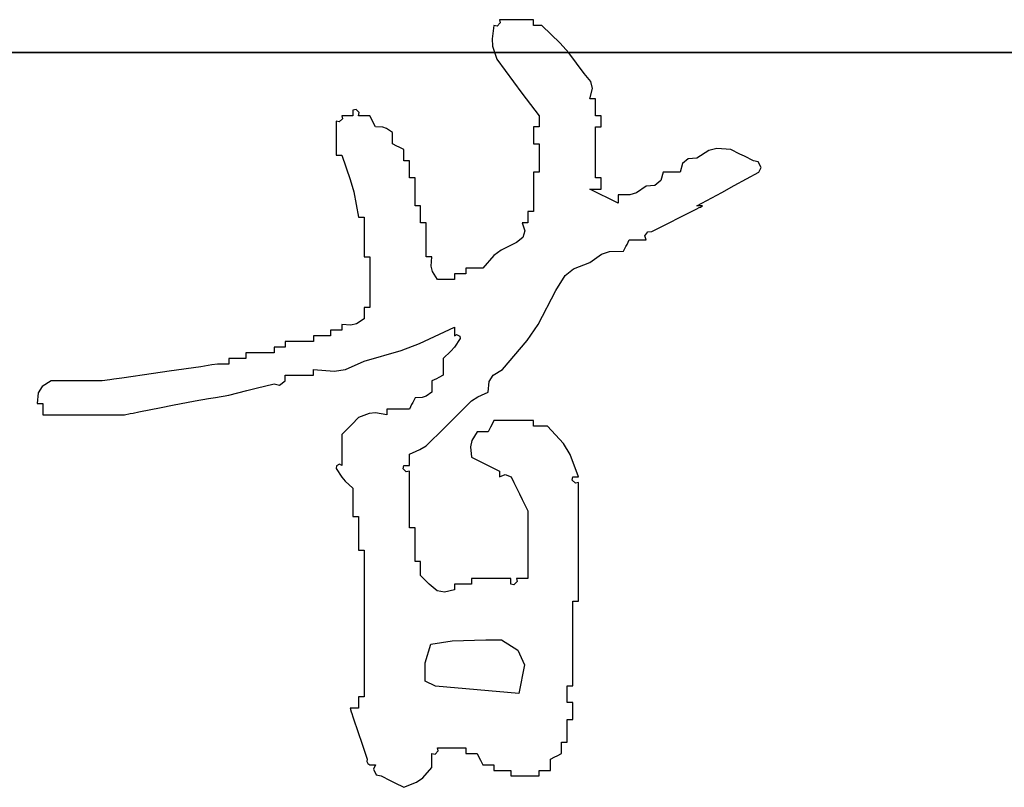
# Model space of a CAD drawing. Extents: x 1109697 to 1467097, y -139975 to 53891.
# Tile 129 of 256: x 1274970 to 1275414, y -128004 to -127659. Entities that reach past the tile are written whole.
import ezdxf

# ---------------------------------------------------------------- set-up
doc = ezdxf.new("R2010")
doc.units = 0
doc.header["$LTSCALE"] = 1000
doc.header["$MEASUREMENT"] = 0
doc.layers.add('PUB_TEXT', color=7, linetype='Continuous')
doc.layers.add('图框', color=4, linetype='Continuous', lineweight=35)

# ---------------------------------------------------------------- blocks, each defined once
blk = doc.blocks.new('dianziqianminggry')
for p, q in [((0.070591, 0.086598), (0.070083, 0.086598)), ((0.070083, 0.086598), (0.070108, 0.08648)), ((0.070845, 0.086598), (0.070591, 0.086598)), ((0.071353, 0.086598), (0.070845, 0.086598)), ((0.071353, 0.086513), (0.071353, 0.086598)), ((0.071353, 0.08647), (0.071353, 0.086513)), ((0.069871, 0.086386), (0.069798, 0.085881)), ((0.069988, 0.08636), (0.069871, 0.086386)), ((0.070108, 0.08648), (0.069988, 0.08636)), ((0.071353, 0.086386), (0.071353, 0.08647)), ((0.07148, 0.086386), (0.071353, 0.086386)), ((0.071544, 0.086386), (0.07148, 0.086386)), ((0.071671, 0.086386), (0.071544, 0.086386)), ((0.072359, 0.085717), (0.071671, 0.086386)), ((0.069798, 0.085881), (0.069822, 0.085601)), ((0.069822, 0.085601), (0.069977, 0.085115)), ((0.072681, 0.085353), (0.072359, 0.085717)), ((0.069977, 0.085115), (0.070604, 0.084263)), ((0.073259, 0.084586), (0.072681, 0.085353)), ((0.073505, 0.084283), (0.073259, 0.084586)), ((0.070604, 0.084263), (0.070922, 0.083839)), ((0.07347, 0.083633), (0.073565, 0.084012)), ((0.073565, 0.084012), (0.073505, 0.084283)), ((0.070922, 0.083839), (0.071565, 0.082998)), ((0.073555, 0.083633), (0.07347, 0.083633)), ((0.073597, 0.083633), (0.073555, 0.083633)), ((0.073682, 0.083633), (0.073597, 0.083633)), ((0.073682, 0.083379), (0.073682, 0.083633)), ((0.064695, 0.083235), (0.064578, 0.08321)), ((0.064578, 0.08321), (0.064578, 0.083125)), ((0.064815, 0.083115), (0.064695, 0.083235)), ((0.073682, 0.083252), (0.073682, 0.083379)), ((0.073682, 0.082998), (0.073682, 0.083252)), ((0.06418, 0.082881), (0.064059, 0.082761)), ((0.064324, 0.082998), (0.064154, 0.082998)), ((0.064154, 0.082998), (0.06418, 0.082881)), ((0.064408, 0.082998), (0.064324, 0.082998)), ((0.064578, 0.082998), (0.064408, 0.082998)), ((0.064578, 0.083125), (0.064578, 0.083083)), ((0.064578, 0.083083), (0.064578, 0.082998)), ((0.064789, 0.082998), (0.064815, 0.083115)), ((0.064959, 0.082998), (0.064789, 0.082998)), ((0.065043, 0.082998), (0.064959, 0.082998)), ((0.065213, 0.082998), (0.065043, 0.082998)), ((0.065297, 0.082829), (0.065213, 0.082998)), ((0.06534, 0.082744), (0.065297, 0.082829)), ((0.071565, 0.082998), (0.071565, 0.082829)), ((0.071565, 0.082829), (0.071565, 0.082744)), ((0.073767, 0.082998), (0.073682, 0.082998)), ((0.073809, 0.082998), (0.073767, 0.082998)), ((0.073894, 0.082998), (0.073809, 0.082998)), ((0.073894, 0.082829), (0.073894, 0.082998)), ((0.073894, 0.082744), (0.073894, 0.082829)), ((0.064059, 0.082761), (0.063942, 0.082786)), ((0.063942, 0.082786), (0.063942, 0.082278)), ((0.065425, 0.082575), (0.06534, 0.082744)), ((0.065692, 0.082566), (0.065425, 0.082575)), ((0.06584, 0.082517), (0.065692, 0.082566)), ((0.06606, 0.082363), (0.06584, 0.082517)), ((0.071438, 0.082575), (0.071353, 0.082575)), ((0.071353, 0.082575), (0.071353, 0.082321)), ((0.07148, 0.082575), (0.071438, 0.082575)), ((0.071565, 0.082575), (0.07148, 0.082575)), ((0.071565, 0.082744), (0.071565, 0.082575)), ((0.073682, 0.081812), (0.073682, 0.082575)), ((0.073682, 0.082575), (0.073767, 0.082575)), ((0.073767, 0.082575), (0.073809, 0.082575)), ((0.073809, 0.082575), (0.073894, 0.082575)), ((0.073894, 0.082575), (0.073894, 0.082744)), ((0.063942, 0.082278), (0.063942, 0.082024)), ((0.06606, 0.082194), (0.06606, 0.082363)), ((0.06606, 0.082109), (0.06606, 0.082194)), ((0.06606, 0.081939), (0.06606, 0.082109)), ((0.071353, 0.082321), (0.071353, 0.082194)), ((0.071353, 0.082194), (0.071353, 0.081939)), ((0.063942, 0.082024), (0.063942, 0.081516)), ((0.066229, 0.081855), (0.06606, 0.081939)), ((0.066314, 0.081812), (0.066229, 0.081855)), ((0.066483, 0.081728), (0.066314, 0.081812)), ((0.066483, 0.081558), (0.066483, 0.081728)), ((0.071353, 0.081939), (0.071438, 0.081939)), ((0.071438, 0.081939), (0.07148, 0.081939)), ((0.07148, 0.081939), (0.071565, 0.081939)), ((0.071565, 0.081939), (0.071565, 0.081516)), ((0.073682, 0.081431), (0.073682, 0.081812)), ((0.078241, 0.081766), (0.077936, 0.08169)), ((0.078763, 0.081728), (0.078241, 0.081766)), ((0.079102, 0.081558), (0.078763, 0.081728)), ((0.063942, 0.081516), (0.064027, 0.081516)), ((0.064027, 0.081516), (0.064069, 0.081516)), ((0.064069, 0.081516), (0.064154, 0.081516)), ((0.064154, 0.081516), (0.064476, 0.080605)), ((0.066483, 0.081474), (0.066483, 0.081558)), ((0.066483, 0.081304), (0.066483, 0.081474)), ((0.071565, 0.081516), (0.071565, 0.081304)), ((0.073682, 0.080669), (0.073682, 0.081431)), ((0.077164, 0.081378), (0.076949, 0.081199)), ((0.077493, 0.08141), (0.077164, 0.081378)), ((0.077936, 0.08169), (0.077493, 0.08141)), ((0.079272, 0.081474), (0.079102, 0.081558)), ((0.07961, 0.081304), (0.079272, 0.081474)), ((0.066568, 0.081304), (0.066483, 0.081304)), ((0.06661, 0.081304), (0.066568, 0.081304)), ((0.066695, 0.081304), (0.06661, 0.081304)), ((0.066695, 0.08105), (0.066695, 0.081304)), ((0.066695, 0.080923), (0.066695, 0.08105)), ((0.071565, 0.081304), (0.071565, 0.080881)), ((0.076949, 0.081199), (0.076858, 0.080881)), ((0.079796, 0.081265), (0.07961, 0.081304)), ((0.079902, 0.081052), (0.079796, 0.081265)), ((0.079822, 0.080881), (0.079902, 0.081052)), ((0.064476, 0.080605), (0.064604, 0.080135)), ((0.066695, 0.080669), (0.066695, 0.080923)), ((0.06678, 0.080669), (0.066695, 0.080669)), ((0.066822, 0.080669), (0.06678, 0.080669)), ((0.066907, 0.080669), (0.066822, 0.080669)), ((0.066907, 0.080246), (0.066907, 0.080669)), ((0.071438, 0.080881), (0.071353, 0.080881)), ((0.071353, 0.080881), (0.071353, 0.080288)), ((0.07148, 0.080881), (0.071438, 0.080881)), ((0.071565, 0.080881), (0.07148, 0.080881)), ((0.073767, 0.080669), (0.073682, 0.080669)), ((0.073809, 0.080669), (0.073767, 0.080669)), ((0.073894, 0.080669), (0.073809, 0.080669)), ((0.073894, 0.0805), (0.073894, 0.080669)), ((0.076223, 0.080881), (0.076132, 0.080563)), ((0.076477, 0.080881), (0.076223, 0.080881)), ((0.076604, 0.080881), (0.076477, 0.080881)), ((0.076858, 0.080881), (0.076604, 0.080881)), ((0.078889, 0.080375), (0.079822, 0.080881)), ((0.066907, 0.080034), (0.066907, 0.080246)), ((0.071353, 0.080288), (0.071353, 0.079992)), ((0.073894, 0.080034), (0.07347, 0.080246)), ((0.07347, 0.080246), (0.07364, 0.080246)), ((0.07364, 0.080246), (0.073724, 0.080246)), ((0.073724, 0.080246), (0.073894, 0.080246)), ((0.073894, 0.080415), (0.073894, 0.0805)), ((0.073894, 0.080246), (0.073894, 0.080415)), ((0.075588, 0.080351), (0.075223, 0.080101)), ((0.075917, 0.080384), (0.075588, 0.080351)), ((0.076132, 0.080563), (0.075917, 0.080384)), ((0.078423, 0.080121), (0.078889, 0.080375)), ((0.064604, 0.080135), (0.064789, 0.079187)), ((0.066907, 0.07961), (0.066907, 0.080034)), ((0.071353, 0.079992), (0.071353, 0.079399)), ((0.074105, 0.079928), (0.073894, 0.080034)), ((0.074529, 0.079716), (0.074105, 0.079928)), ((0.074971, 0.080026), (0.074529, 0.080034)), ((0.074529, 0.080034), (0.074529, 0.079907)), ((0.074529, 0.079907), (0.074529, 0.079843)), ((0.075223, 0.080101), (0.074971, 0.080026)), ((0.077493, 0.07961), (0.078423, 0.080121)), ((0.066991, 0.07961), (0.066907, 0.07961)), ((0.067034, 0.07961), (0.066991, 0.07961)), ((0.067118, 0.07961), (0.067034, 0.07961)), ((0.067118, 0.079356), (0.067118, 0.07961)), ((0.074529, 0.079843), (0.074529, 0.079716)), ((0.076816, 0.079166), (0.077493, 0.079505)), ((0.077578, 0.07961), (0.077493, 0.07961)), ((0.077493, 0.079505), (0.077578, 0.079547)), ((0.07762, 0.07961), (0.077578, 0.07961)), ((0.077578, 0.079547), (0.07762, 0.079568)), ((0.07762, 0.079568), (0.077705, 0.07961)), ((0.077705, 0.07961), (0.07762, 0.07961)), ((0.064789, 0.079187), (0.064874, 0.079187)), ((0.064874, 0.079187), (0.064916, 0.079187)), ((0.064916, 0.079187), (0.065001, 0.079187)), ((0.065001, 0.079187), (0.065001, 0.078594)), ((0.067118, 0.079229), (0.067118, 0.079356)), ((0.067118, 0.078975), (0.067118, 0.079229)), ((0.071226, 0.079399), (0.071141, 0.079399)), ((0.071141, 0.079399), (0.071141, 0.079229)), ((0.071141, 0.079229), (0.071141, 0.079145)), ((0.071141, 0.079145), (0.071141, 0.078975)), ((0.071268, 0.079399), (0.071226, 0.079399)), ((0.071353, 0.079399), (0.071268, 0.079399)), ((0.076477, 0.078996), (0.076816, 0.079166)), ((0.067203, 0.078975), (0.067118, 0.078975)), ((0.067245, 0.078975), (0.067203, 0.078975)), ((0.06733, 0.078975), (0.067245, 0.078975)), ((0.06733, 0.078467), (0.06733, 0.078975)), ((0.071014, 0.078975), (0.070929, 0.078975)), ((0.070929, 0.078975), (0.071024, 0.078682)), ((0.071057, 0.078975), (0.071014, 0.078975)), ((0.071141, 0.078975), (0.071057, 0.078975)), ((0.075799, 0.078658), (0.076477, 0.078996)), ((0.065001, 0.078594), (0.065001, 0.078298)), ((0.06733, 0.078213), (0.06733, 0.078467)), ((0.070953, 0.078434), (0.070718, 0.078234)), ((0.071024, 0.078682), (0.070953, 0.078434)), ((0.07554, 0.078485), (0.075647, 0.078646)), ((0.075588, 0.07834), (0.07554, 0.078485)), ((0.075647, 0.078646), (0.075799, 0.078658)), ((0.065001, 0.078298), (0.065001, 0.077705)), ((0.06733, 0.077705), (0.06733, 0.078213)), ((0.070718, 0.078234), (0.070146, 0.077958)), ((0.074741, 0.077917), (0.074825, 0.078086)), ((0.074825, 0.078086), (0.074868, 0.078171)), ((0.074868, 0.078171), (0.074952, 0.07834)), ((0.074952, 0.07834), (0.075206, 0.07834)), ((0.075206, 0.07834), (0.075333, 0.07834)), ((0.075333, 0.07834), (0.075588, 0.07834)), ((0.065001, 0.077705), (0.065086, 0.077705)), ((0.065086, 0.077705), (0.065128, 0.077705)), ((0.065128, 0.077705), (0.065213, 0.077705)), ((0.065213, 0.077705), (0.065213, 0.076943)), ((0.067415, 0.077705), (0.06733, 0.077705)), ((0.067457, 0.077705), (0.067415, 0.077705)), ((0.067542, 0.077705), (0.067457, 0.077705)), ((0.067516, 0.077357), (0.067542, 0.077705)), ((0.069872, 0.077754), (0.069447, 0.077281)), ((0.070146, 0.077958), (0.069872, 0.077754)), ((0.07347, 0.077493), (0.073909, 0.077801)), ((0.073909, 0.077801), (0.074205, 0.0779)), ((0.074205, 0.0779), (0.074741, 0.077917)), ((0.067567, 0.077153), (0.067516, 0.077357)), ((0.069066, 0.077281), (0.068812, 0.077281)), ((0.068812, 0.077281), (0.068812, 0.077197)), ((0.069193, 0.077281), (0.069066, 0.077281)), ((0.069447, 0.077281), (0.069193, 0.077281)), ((0.072855, 0.07725), (0.07347, 0.077493)), ((0.065213, 0.076943), (0.065213, 0.076562)), ((0.067754, 0.076858), (0.067567, 0.077153)), ((0.068558, 0.07707), (0.068389, 0.07707)), ((0.068389, 0.07707), (0.068389, 0.076985)), ((0.068389, 0.076985), (0.068389, 0.076943)), ((0.068389, 0.076943), (0.068389, 0.076858)), ((0.068643, 0.07707), (0.068558, 0.07707)), ((0.068812, 0.07707), (0.068643, 0.07707)), ((0.068812, 0.077197), (0.068812, 0.077154)), ((0.068812, 0.077154), (0.068812, 0.07707)), ((0.0722, 0.076434), (0.07255, 0.076996)), ((0.07255, 0.076996), (0.072855, 0.07725)), ((0.065213, 0.076562), (0.065213, 0.075799)), ((0.068008, 0.076858), (0.067754, 0.076858)), ((0.068135, 0.076858), (0.068008, 0.076858)), ((0.068389, 0.076858), (0.068135, 0.076858)), ((0.071526, 0.07517), (0.0722, 0.076434)), ((0.065086, 0.075799), (0.065001, 0.075799)), ((0.065001, 0.075799), (0.065001, 0.07563)), ((0.065128, 0.075799), (0.065086, 0.075799)), ((0.065213, 0.075799), (0.065128, 0.075799)), ((0.065001, 0.07563), (0.065001, 0.075545)), ((0.065001, 0.075545), (0.065001, 0.075376)), ((0.064502, 0.075139), (0.064154, 0.075164)), ((0.064154, 0.075164), (0.064154, 0.075079)), ((0.064154, 0.075079), (0.064154, 0.075037)), ((0.064706, 0.07519), (0.064502, 0.075139)), ((0.065001, 0.075376), (0.064706, 0.07519)), ((0.067077, 0.074447), (0.068389, 0.075058)), ((0.068389, 0.075058), (0.068389, 0.074931)), ((0.071115, 0.074564), (0.071526, 0.07517)), ((0.06335, 0.074741), (0.063095, 0.074741)), ((0.063095, 0.074741), (0.063095, 0.074656)), ((0.063477, 0.074741), (0.06335, 0.074741)), ((0.063731, 0.074741), (0.063477, 0.074741)), ((0.0639, 0.074952), (0.063731, 0.074952)), ((0.063731, 0.074952), (0.063731, 0.074868)), ((0.063731, 0.074868), (0.063731, 0.074825)), ((0.063731, 0.074825), (0.063731, 0.074741)), ((0.063985, 0.074952), (0.0639, 0.074952)), ((0.064154, 0.074952), (0.063985, 0.074952)), ((0.064154, 0.075037), (0.064154, 0.074952)), ((0.068389, 0.074931), (0.068389, 0.074868)), ((0.068389, 0.074868), (0.068389, 0.074741)), ((0.068389, 0.074741), (0.06847, 0.074789)), ((0.06847, 0.074789), (0.06859, 0.074729)), ((0.06859, 0.074729), (0.0686, 0.074635)), ((0.061783, 0.074317), (0.061613, 0.074317)), ((0.061613, 0.074317), (0.061613, 0.074232)), ((0.061867, 0.074317), (0.061783, 0.074317)), ((0.062037, 0.074317), (0.061867, 0.074317)), ((0.06246, 0.074529), (0.062037, 0.074529)), ((0.062037, 0.074529), (0.062037, 0.074444)), ((0.062037, 0.074444), (0.062037, 0.074402)), ((0.062037, 0.074402), (0.062037, 0.074317)), ((0.062672, 0.074529), (0.06246, 0.074529)), ((0.063095, 0.074529), (0.062672, 0.074529)), ((0.063095, 0.074656), (0.063095, 0.074614)), ((0.063095, 0.074614), (0.063095, 0.074529)), ((0.066391, 0.07419), (0.067077, 0.074447)), ((0.0686, 0.074635), (0.068383, 0.07431)), ((0.070188, 0.07347), (0.071115, 0.074564)), ((0.060978, 0.074105), (0.060555, 0.074105)), ((0.060555, 0.074105), (0.060555, 0.074021)), ((0.060555, 0.074021), (0.060555, 0.073978)), ((0.060555, 0.073978), (0.060555, 0.073894)), ((0.06119, 0.074105), (0.060978, 0.074105)), ((0.061613, 0.074105), (0.06119, 0.074105)), ((0.061613, 0.074232), (0.061613, 0.07419)), ((0.061613, 0.07419), (0.061613, 0.074105)), ((0.065001, 0.073788), (0.066391, 0.07419)), ((0.068253, 0.074158), (0.067965, 0.073894)), ((0.068383, 0.07431), (0.068253, 0.074158)), ((0.058861, 0.073576), (0.057675, 0.073407)), ((0.059279, 0.073656), (0.058861, 0.073576)), ((0.059494, 0.073678), (0.059279, 0.073656)), ((0.05992, 0.073682), (0.059494, 0.073678)), ((0.060174, 0.073894), (0.05992, 0.073894)), ((0.05992, 0.073894), (0.05992, 0.073809)), ((0.05992, 0.073809), (0.05992, 0.073767)), ((0.05992, 0.073767), (0.05992, 0.073682)), ((0.060301, 0.073894), (0.060174, 0.073894)), ((0.060555, 0.073894), (0.060301, 0.073894)), ((0.064291, 0.073482), (0.065001, 0.073788)), ((0.067965, 0.073894), (0.067965, 0.07364)), ((0.067965, 0.07364), (0.067965, 0.073513)), ((0.057082, 0.073322), (0.055897, 0.073153)), ((0.057675, 0.073407), (0.057082, 0.073322)), ((0.062035, 0.073047), (0.062037, 0.073259)), ((0.062037, 0.073259), (0.06246, 0.073259)), ((0.06246, 0.073259), (0.062672, 0.073259)), ((0.062672, 0.073259), (0.063095, 0.073259)), ((0.063095, 0.073386), (0.063095, 0.07347)), ((0.063095, 0.07347), (0.063866, 0.073412)), ((0.063095, 0.073343), (0.063095, 0.073386)), ((0.063095, 0.073259), (0.063095, 0.073343)), ((0.063866, 0.073412), (0.064291, 0.073482)), ((0.067965, 0.073259), (0.067796, 0.073174)), ((0.067965, 0.073513), (0.067965, 0.073259)), ((0.069695, 0.073021), (0.069847, 0.073264)), ((0.069847, 0.073264), (0.070188, 0.07347)), ((0.052908, 0.07284), (0.052757, 0.072598)), ((0.05325, 0.073047), (0.052908, 0.07284)), ((0.054012, 0.073047), (0.05325, 0.073047)), ((0.054393, 0.073047), (0.054012, 0.073047)), ((0.055156, 0.073047), (0.054393, 0.073047)), ((0.055452, 0.073089), (0.055156, 0.073047)), ((0.0556, 0.07311), (0.055452, 0.073089)), ((0.055897, 0.073153), (0.0556, 0.07311)), ((0.060936, 0.072772), (0.061613, 0.072941)), ((0.061613, 0.072941), (0.061817, 0.072883)), ((0.061817, 0.072883), (0.062035, 0.073047)), ((0.067711, 0.073131), (0.067542, 0.073047)), ((0.067542, 0.073047), (0.067542, 0.072877)), ((0.067542, 0.072877), (0.067542, 0.072793)), ((0.067796, 0.073174), (0.067711, 0.073131)), ((0.069659, 0.072623), (0.069695, 0.073021)), ((0.052757, 0.072598), (0.052721, 0.0722)), ((0.059412, 0.072429), (0.05992, 0.072517)), ((0.05992, 0.072517), (0.060597, 0.072687)), ((0.060597, 0.072687), (0.060936, 0.072772)), ((0.067323, 0.07247), (0.067174, 0.07242)), ((0.067542, 0.072623), (0.067323, 0.07247)), ((0.067542, 0.072793), (0.067542, 0.072623)), ((0.06927, 0.072448), (0.069398, 0.072512)), ((0.069398, 0.072512), (0.069659, 0.072623)), ((0.052721, 0.0722), (0.052805, 0.0722)), ((0.052805, 0.0722), (0.052848, 0.0722)), ((0.052848, 0.0722), (0.052932, 0.0722)), ((0.052932, 0.0722), (0.052932, 0.07203)), ((0.057379, 0.072052), (0.057802, 0.072136)), ((0.057802, 0.072136), (0.058649, 0.072306)), ((0.058649, 0.072306), (0.059158, 0.072387)), ((0.059158, 0.072387), (0.059412, 0.072429)), ((0.06678, 0.072158), (0.066695, 0.071988)), ((0.066822, 0.072242), (0.06678, 0.072158)), ((0.066907, 0.072412), (0.066822, 0.072242)), ((0.067174, 0.07242), (0.066907, 0.072412)), ((0.068346, 0.071628), (0.069024, 0.072306)), ((0.069024, 0.072306), (0.06927, 0.072448)), ((0.052932, 0.07203), (0.052932, 0.071946)), ((0.052932, 0.071946), (0.052932, 0.071776)), ((0.052932, 0.071776), (0.05416, 0.071776)), ((0.05416, 0.071776), (0.054775, 0.071776)), ((0.054775, 0.071776), (0.056003, 0.071776)), ((0.056003, 0.071776), (0.056214, 0.071819)), ((0.056214, 0.071819), (0.05632, 0.07184)), ((0.05632, 0.07184), (0.056532, 0.071882)), ((0.056532, 0.071882), (0.057379, 0.072052)), ((0.065186, 0.071824), (0.064789, 0.071671)), ((0.065429, 0.071848), (0.065186, 0.071824)), ((0.065848, 0.071776), (0.065429, 0.071848)), ((0.066187, 0.071988), (0.065848, 0.071988)), ((0.065848, 0.071988), (0.065848, 0.071903)), ((0.065848, 0.071903), (0.065848, 0.071861)), ((0.065848, 0.071861), (0.065848, 0.071776)), ((0.066356, 0.071988), (0.066187, 0.071988)), ((0.066695, 0.071988), (0.066356, 0.071988)), ((0.064535, 0.071416), (0.064408, 0.071289)), ((0.064789, 0.071671), (0.064535, 0.071416)), ((0.068008, 0.071289), (0.068346, 0.071628)), ((0.069786, 0.071395), (0.069744, 0.071311)), ((0.069871, 0.071565), (0.069786, 0.071395)), ((0.070464, 0.071565), (0.069871, 0.071565)), ((0.07076, 0.071565), (0.070464, 0.071565)), ((0.071353, 0.071565), (0.07076, 0.071565)), ((0.071353, 0.07148), (0.071353, 0.071565)), ((0.071353, 0.071438), (0.071353, 0.07148)), ((0.071353, 0.071353), (0.071353, 0.071438)), ((0.064408, 0.071289), (0.064154, 0.071035)), ((0.064154, 0.071035), (0.064154, 0.07057)), ((0.06733, 0.070612), (0.068008, 0.071289)), ((0.069236, 0.071141), (0.069036, 0.070806)), ((0.069405, 0.071141), (0.069236, 0.071141)), ((0.06949, 0.071141), (0.069405, 0.071141)), ((0.069659, 0.071141), (0.06949, 0.071141)), ((0.069744, 0.071311), (0.069659, 0.071141)), ((0.071565, 0.071353), (0.071353, 0.071353)), ((0.071671, 0.071353), (0.071565, 0.071353)), ((0.071882, 0.071353), (0.071671, 0.071353)), ((0.072486, 0.070694), (0.071882, 0.071353)), ((0.069036, 0.070806), (0.068985, 0.070577)), ((0.072736, 0.070285), (0.072486, 0.070694)), ((0.064154, 0.07057), (0.064154, 0.070337)), ((0.064154, 0.070337), (0.064154, 0.069871)), ((0.066695, 0.070294), (0.066956, 0.070406)), ((0.066695, 0.070125), (0.066695, 0.070294)), ((0.066956, 0.070406), (0.067084, 0.07047)), ((0.067084, 0.07047), (0.06733, 0.070612)), ((0.068985, 0.070577), (0.069024, 0.070188)), ((0.073047, 0.069447), (0.072736, 0.070285)), ((0.064073, 0.069919), (0.063953, 0.069859)), ((0.064154, 0.069871), (0.064073, 0.069919)), ((0.066695, 0.07004), (0.066695, 0.070125)), ((0.066695, 0.069871), (0.066695, 0.07004)), ((0.069024, 0.070188), (0.069447, 0.069977)), ((0.069447, 0.069977), (0.069659, 0.069871)), ((0.063953, 0.069859), (0.063942, 0.069765)), ((0.063942, 0.069765), (0.064159, 0.06944)), ((0.066458, 0.069754), (0.066483, 0.069871)), ((0.066578, 0.069634), (0.066458, 0.069754)), ((0.066483, 0.069871), (0.066568, 0.069871)), ((0.066568, 0.069871), (0.06661, 0.069871)), ((0.066695, 0.069659), (0.066578, 0.069634)), ((0.06661, 0.069871), (0.066695, 0.069871)), ((0.066695, 0.068812), (0.066695, 0.069659)), ((0.069659, 0.069871), (0.070083, 0.069659)), ((0.070083, 0.069659), (0.070083, 0.069574)), ((0.070083, 0.069574), (0.070083, 0.069532)), ((0.070083, 0.069447), (0.070293, 0.069535)), ((0.070083, 0.069532), (0.070083, 0.069447)), ((0.070293, 0.069535), (0.07052, 0.069444)), ((0.064159, 0.06944), (0.06429, 0.069288)), ((0.06429, 0.069288), (0.064578, 0.069024)), ((0.07052, 0.069444), (0.070612, 0.069236)), ((0.070612, 0.069236), (0.070824, 0.068812)), ((0.07281, 0.06933), (0.072835, 0.069447)), ((0.07293, 0.06921), (0.07281, 0.06933)), ((0.072835, 0.069447), (0.07292, 0.069447)), ((0.07292, 0.069447), (0.072962, 0.069447)), ((0.073047, 0.069236), (0.07293, 0.06921)), ((0.072962, 0.069447), (0.073047, 0.069447)), ((0.073047, 0.067457), (0.073047, 0.069236)), ((0.064578, 0.069024), (0.064578, 0.0686)), ((0.066695, 0.068389), (0.066695, 0.068812)), ((0.070824, 0.068812), (0.070929, 0.0686)), ((0.064578, 0.0686), (0.064578, 0.068389)), ((0.070929, 0.0686), (0.071141, 0.068177)), ((0.064578, 0.068389), (0.064578, 0.067965)), ((0.066695, 0.067542), (0.066695, 0.068389)), ((0.071141, 0.068177), (0.071141, 0.067161)), ((0.064578, 0.067965), (0.064662, 0.067965)), ((0.064662, 0.067965), (0.064705, 0.067965)), ((0.064705, 0.067965), (0.064789, 0.067965)), ((0.064789, 0.067965), (0.064789, 0.067457)), ((0.064789, 0.067457), (0.064789, 0.067203)), ((0.06678, 0.067542), (0.066695, 0.067542)), ((0.066822, 0.067542), (0.06678, 0.067542)), ((0.066907, 0.067542), (0.066822, 0.067542)), ((0.066907, 0.067034), (0.066907, 0.067542)), ((0.073047, 0.066568), (0.073047, 0.067457)), ((0.064789, 0.067203), (0.064789, 0.066695)), ((0.066907, 0.06678), (0.066907, 0.067034)), ((0.071141, 0.067161), (0.071141, 0.066653)), ((0.064789, 0.066695), (0.064874, 0.066695)), ((0.064874, 0.066695), (0.064916, 0.066695)), ((0.064916, 0.066695), (0.065001, 0.066695)), ((0.065001, 0.066695), (0.065001, 0.064493)), ((0.066907, 0.066271), (0.066907, 0.06678)), ((0.071141, 0.066653), (0.071141, 0.065636)), ((0.073047, 0.064789), (0.073047, 0.066568)), ((0.066991, 0.066271), (0.066907, 0.066271)), ((0.067034, 0.066271), (0.066991, 0.066271)), ((0.067118, 0.066271), (0.067034, 0.066271)), ((0.067118, 0.06606), (0.067118, 0.066271)), ((0.067118, 0.065954), (0.067118, 0.06606)), ((0.067118, 0.065742), (0.067118, 0.065954)), ((0.067245, 0.065615), (0.067118, 0.065742)), ((0.067309, 0.065552), (0.067245, 0.065615)), ((0.067436, 0.065425), (0.067309, 0.065552)), ((0.069617, 0.065636), (0.069024, 0.065636)), ((0.069024, 0.065636), (0.069024, 0.065552)), ((0.069024, 0.065552), (0.069024, 0.065509)), ((0.069024, 0.065509), (0.069024, 0.065425)), ((0.069913, 0.065636), (0.069617, 0.065636)), ((0.070506, 0.065636), (0.069913, 0.065636)), ((0.070506, 0.065552), (0.070506, 0.065636)), ((0.070506, 0.065509), (0.070506, 0.065552)), ((0.070506, 0.065425), (0.070506, 0.065509)), ((0.070743, 0.065519), (0.070623, 0.065399)), ((0.070887, 0.065636), (0.070718, 0.065636)), ((0.070718, 0.065636), (0.070743, 0.065519)), ((0.070972, 0.065636), (0.070887, 0.065636)), ((0.071141, 0.065636), (0.070972, 0.065636)), ((0.067739, 0.065178), (0.067436, 0.065425)), ((0.06801, 0.065118), (0.067739, 0.065178)), ((0.068389, 0.065213), (0.06801, 0.065118)), ((0.068643, 0.065425), (0.068389, 0.065425)), ((0.068389, 0.065425), (0.068389, 0.06534)), ((0.068389, 0.06534), (0.068389, 0.065297)), ((0.068389, 0.065297), (0.068389, 0.065213)), ((0.06877, 0.065425), (0.068643, 0.065425)), ((0.069024, 0.065425), (0.06877, 0.065425)), ((0.070623, 0.065399), (0.070506, 0.065425)), ((0.072835, 0.063519), (0.072835, 0.064789)), ((0.072835, 0.064789), (0.07292, 0.064789)), ((0.07292, 0.064789), (0.072962, 0.064789)), ((0.072962, 0.064789), (0.073047, 0.064789)), ((0.065001, 0.064493), (0.065001, 0.063392)), ((0.065001, 0.063392), (0.065001, 0.06119)), ((0.072835, 0.062884), (0.072835, 0.063519)), ((0.072835, 0.061613), (0.072835, 0.062884)), ((0.072623, 0.061359), (0.072623, 0.061613)), ((0.072623, 0.061613), (0.072708, 0.061613)), ((0.072708, 0.061613), (0.07275, 0.061613)), ((0.07275, 0.061613), (0.072835, 0.061613)), ((0.064874, 0.06119), (0.064789, 0.06119)), ((0.064789, 0.06119), (0.064789, 0.061021)), ((0.064789, 0.061021), (0.064789, 0.060936)), ((0.064916, 0.06119), (0.064874, 0.06119)), ((0.065001, 0.06119), (0.064916, 0.06119)), ((0.072623, 0.061232), (0.072623, 0.061359)), ((0.072623, 0.060978), (0.072623, 0.061232)), ((0.064599, 0.060766), (0.064472, 0.060766)), ((0.064472, 0.060766), (0.064514, 0.060639)), ((0.064514, 0.060639), (0.064535, 0.060576)), ((0.064662, 0.060766), (0.064599, 0.060766)), ((0.064789, 0.060766), (0.064662, 0.060766)), ((0.064789, 0.060936), (0.064789, 0.060766)), ((0.072708, 0.060978), (0.072623, 0.060978)), ((0.07275, 0.060978), (0.072708, 0.060978)), ((0.072835, 0.060978), (0.07275, 0.060978)), ((0.072835, 0.060724), (0.072835, 0.060978)), ((0.072835, 0.060597), (0.072835, 0.060724)), ((0.064535, 0.060576), (0.064578, 0.060449)), ((0.064578, 0.060449), (0.064789, 0.059814)), ((0.072623, 0.060004), (0.072623, 0.060343)), ((0.072623, 0.060343), (0.072708, 0.060343)), ((0.072708, 0.060343), (0.07275, 0.060343)), ((0.07275, 0.060343), (0.072835, 0.060343)), ((0.072835, 0.060343), (0.072835, 0.060597)), ((0.072623, 0.059835), (0.072623, 0.060004)), ((0.064789, 0.059814), (0.064895, 0.059496)), ((0.072623, 0.059496), (0.072623, 0.059835)), ((0.064895, 0.059496), (0.065107, 0.058861)), ((0.067659, 0.059047), (0.067779, 0.059167)), ((0.067779, 0.059167), (0.067754, 0.059284)), ((0.067754, 0.059284), (0.068177, 0.059284)), ((0.068177, 0.059284), (0.068389, 0.059284)), ((0.068389, 0.059284), (0.068812, 0.059284)), ((0.068812, 0.059284), (0.068812, 0.0592)), ((0.068812, 0.0592), (0.068812, 0.059157)), ((0.068812, 0.059157), (0.068812, 0.059073)), ((0.072412, 0.059327), (0.072412, 0.059496)), ((0.072412, 0.059496), (0.072496, 0.059496)), ((0.072412, 0.059242), (0.072412, 0.059327)), ((0.072412, 0.059073), (0.072412, 0.059242)), ((0.072496, 0.059496), (0.072539, 0.059496)), ((0.072539, 0.059496), (0.072623, 0.059496)), ((0.065107, 0.058861), (0.065094, 0.058767)), ((0.067542, 0.058861), (0.067542, 0.059073)), ((0.067542, 0.059073), (0.067659, 0.059047)), ((0.067542, 0.058755), (0.067542, 0.058861)), ((0.068812, 0.059073), (0.068982, 0.059073)), ((0.068982, 0.059073), (0.069066, 0.059073)), ((0.069066, 0.059073), (0.069236, 0.059073)), ((0.069236, 0.059073), (0.06932, 0.058903)), ((0.06932, 0.058903), (0.069363, 0.058819)), ((0.069363, 0.058819), (0.069447, 0.058649)), ((0.071988, 0.058861), (0.072158, 0.058946)), ((0.071988, 0.058692), (0.071988, 0.058861)), ((0.072158, 0.058946), (0.072242, 0.058988)), ((0.072242, 0.058988), (0.072412, 0.059073)), ((0.065094, 0.058767), (0.06513, 0.058695)), ((0.06513, 0.058695), (0.065213, 0.058649)), ((0.065213, 0.058649), (0.065297, 0.058649)), ((0.065297, 0.058649), (0.06534, 0.058649)), ((0.06534, 0.058649), (0.065425, 0.058649)), ((0.065425, 0.058649), (0.065344, 0.058478)), ((0.065344, 0.058478), (0.065451, 0.058265)), ((0.067201, 0.058155), (0.067542, 0.058543)), ((0.067542, 0.058543), (0.067542, 0.058755)), ((0.069447, 0.058649), (0.069617, 0.058649)), ((0.069617, 0.058649), (0.069701, 0.058649)), ((0.069701, 0.058649), (0.069871, 0.058649)), ((0.069871, 0.058649), (0.069871, 0.058564)), ((0.069871, 0.058564), (0.069871, 0.058522)), ((0.069871, 0.058522), (0.069871, 0.058437)), ((0.069871, 0.058437), (0.070125, 0.058437)), ((0.070125, 0.058437), (0.070252, 0.058437)), ((0.070252, 0.058437), (0.070506, 0.058437)), ((0.070506, 0.058437), (0.070506, 0.058353)), ((0.071565, 0.058353), (0.071565, 0.058437)), ((0.071565, 0.058437), (0.071734, 0.058437)), ((0.071734, 0.058437), (0.071819, 0.058437)), ((0.071819, 0.058437), (0.071988, 0.058437)), ((0.071988, 0.058607), (0.071988, 0.058692)), ((0.071988, 0.058437), (0.071988, 0.058607)), ((0.065451, 0.058265), (0.065636, 0.058226)), ((0.065636, 0.058226), (0.065975, 0.058056)), ((0.065975, 0.058056), (0.066144, 0.057972)), ((0.066965, 0.057989), (0.067201, 0.058155)), ((0.070506, 0.058353), (0.070506, 0.05831)), ((0.070506, 0.05831), (0.070506, 0.058226)), ((0.070506, 0.058226), (0.070929, 0.058226)), ((0.070929, 0.058226), (0.071141, 0.058226)), ((0.071141, 0.058226), (0.071565, 0.058226)), ((0.071565, 0.05831), (0.071565, 0.058353)), ((0.071565, 0.058226), (0.071565, 0.05831)), ((0.066144, 0.057972), (0.066483, 0.057802)), ((0.066483, 0.057802), (0.066965, 0.057989))]:
    blk.add_line(p, q)
blk.add_lwpolyline([(0.068304, 0.063297), (0.069569, 0.063337), (0.070155, 0.063337), (0.070771, 0.062952), (0.071018, 0.062398), (0.070802, 0.061319), (0.067678, 0.061599), (0.067292, 0.061779), (0.067288, 0.062475), (0.067499, 0.063166), (0.068304, 0.063297)])
blk = doc.blocks.new('图签01')
at = {"layer": '图框', "color": 4}
blk.add_line((1793883, 94064.53), (1797883, 94064.53), dxfattribs=at)
at = {"xscale": 12000, "yscale": 12000, "zscale": 12000}
blk.add_blockref('dianziqianminggry', (1795331.26, 93040.05), dxfattribs=at)

msp = doc.modelspace()

# ---------------------------------------------------------------- block references
at = {"layer": 'PUB_TEXT'}
msp.add_blockref('图签01', (-520986, -221737.84), dxfattribs=at)

doc.saveas('drawing.dxf')
